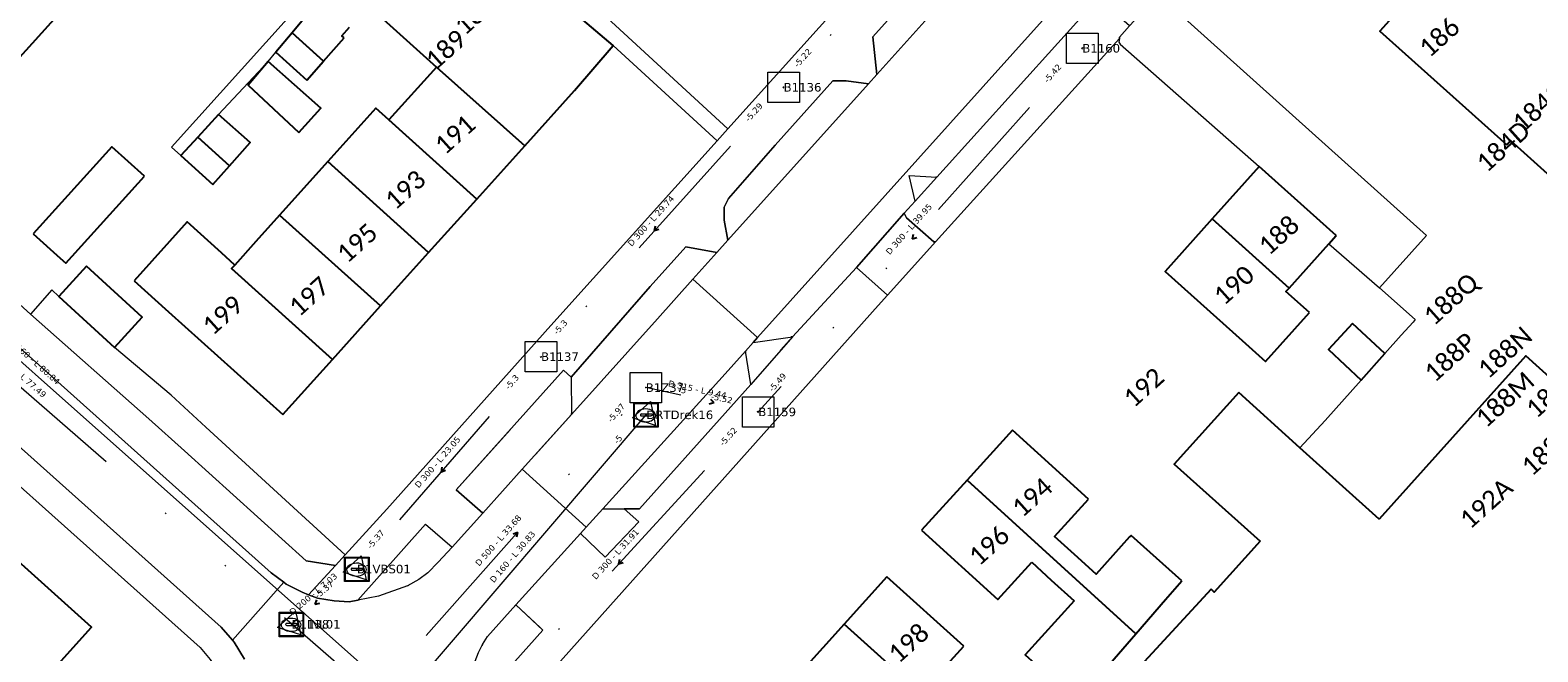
# Model space of a CAD drawing. Header units: metres. Extents: x 113074 to 114313, y 482627 to 483855.
# Tile 16 of 78: x 113341 to 113465, y 483302 to 483353. Entities that reach past the tile are written whole.
import ezdxf
from ezdxf.enums import TextEntityAlignment as Align

# ---------------------------------------------------------------- set-up
doc = ezdxf.new("R2010")
doc.units = ezdxf.units.M
doc.header["$MEASUREMENT"] = 0
doc.linetypes.add('DGN Style 2', pattern=[50.429501, 30.257701, -20.1718])
doc.linetypes.add('DGN Style 6', pattern=[30.473618, 0.016022, -6.408752, 11.215317, -6.408752, 0.016022, -6.408752])
for name, color, linetype, lineweight in [('BGT-Lijnen - BTD Groenvoorziening  heesters (v)', 94, 'Continuous', 13), ('BGT-Lijnen - Huisnummer overig (t)', 252, 'Continuous', 13), ('BGT-Lijnen - IMKL   Bijzondere knoop (p)', 252, 'Continuous', 13), ('BGT-Lijnen - OTD Open verharding  betonstraatstenen(v)', 7, 'Continuous', 13), ('BGT-Lijnen - PND grondvlak pand (v_mv)', 1, 'Continuous', 13), ('BGT-Lijnen - WGD Inrit (v)', 7, 'Continuous', 13), ('BGT-Lijnen - WGD Parkeervlak (v)', 7, 'Continuous', 13), ('BGT-Lijnen - WGD Rijbaan - Lokale weg (v)', 7, 'Continuous', 13), ('BGT-Lijnen - WGD Rijbaan - Lokale weg verkeersdrempel (v)', 7, 'Continuous', 13), ('BGT-Lijnen - WGD Voetpad (v)', 7, 'Continuous', 13), ('BGT-Lijnen - XXX Brandgang OTD (v)', 7, 'Continuous', 13), ('BGT-Lijnen - XXX Haagvoet BTD (v)', 211, 'Continuous', 13), ('Riolering - BOBs', 7, 'Continuous', 13), ('Riolering - Drainage', 254, 'Continuous', 13), ('Riolering - Gemengd riool', 7, 'Continuous', 13), ('Riolering - KNOOP_NUMMER', 7, 'Continuous', 13), ('Riolering - KNOOP_RIOOLPUT', 7, 'Continuous', 13), ('Riolering - Leidingtekst', 7, 'Continuous', 13), ('Riolering - Level 63', 7, 'Continuous', 13), ('Riolering - RIO-KNP', 4, 'Continuous', 13), ('Riolering - Stroomrichting', 7, 'Continuous', 13)]:
    doc.layers.add(name, color=color, linetype=linetype, lineweight=lineweight)
doc.styles.add('Style-Calibri', font='calibri.ttf')
doc.styles.add('Style-Verdana', font='verdana.ttf')

# ---------------------------------------------------------------- blocks, each defined once
blk = doc.blocks.new('IMKL Bijzondere knoop')
at = {"layer": 'BGT-Lijnen - IMKL   Bijzondere knoop (p)', "linetype": 'Continuous', "lineweight": 13}
for p, q in [((-39, 8), (39, 8)), ((-39, -9), (39, -9))]:
    blk.add_line(p, q, dxfattribs=at)
blk.add_arc((-40, -1), 8.3, 79.3818, 280.6182, dxfattribs=at)
at = {"layer": 'BGT-Lijnen - IMKL   Bijzondere knoop (p)', "linetype": 'Continuous', "lineweight": 13, "extrusion": (0, 0, -1)}
blk.add_arc((-41, -1), 8.42, 75.8538, 284.1462, dxfattribs=at)
at = {"layer": 'BGT-Lijnen - IMKL   Bijzondere knoop (p)', "linetype": 'Continuous', "lineweight": 13}
blk.add_ellipse((-4, -5), major_axis=(-79.3, -0.2), ratio=0.699465, dxfattribs=at)
for points in [[(-101, 98), (99, 98), (99, -102), (-101, -102)], [(-95, 92), (92, 92), (92, -96), (-95, -96)]]:
    blk.add_3dface(points, dxfattribs=at)
blk = doc.blocks.new('CDE bijzonder')
at = {"layer": 'Riolering - RIO-KNP', "color": 172}
for p, q in [((-1.14, -0.26), (0.34, 1.08)), ((0.34, 1.08), (0.76, -0.88)), ((0.76, -0.88), (-1.14, -0.26))]:
    blk.add_line(p, q, dxfattribs=at)
blk.add_3dface([(-1.14, -0.26), (0.34, 1.08), (0.76, -0.88)], dxfattribs=at)
blk = doc.blocks.new('rioput')
at = {"layer": 'Riolering - Level 63', "linetype": 'Continuous', "lineweight": 13}
blk.add_3dface([(-1.29, 1.24), (1.29, 1.24), (1.29, -1.24), (-1.29, -1.24)], dxfattribs=at)

msp = doc.modelspace()

# ---------------------------------------------------------------- linework, layer by layer
at = {"layer": 'BGT-Lijnen - BTD Groenvoorziening  heesters (v)', "linetype": 'DGN Style 2', "lineweight": 13, "flags": 128}
for points in [[(113342.98, 483331.57), (113341.22, 483329.6), (113350.93, 483321.01)], [(113348.12, 483326.85), (113343.54, 483331.05), (113342.98, 483331.57)], [(113355.6, 483320.32), (113352.76, 483322.93), (113348.12, 483326.85)], [(113350.93, 483321.01), (113353.85, 483318.38), (113363.84, 483309.35)], [(113367.02, 483309.84), (113355.6, 483320.32)], [(113363.84, 483309.35), (113366.23, 483308.98), (113367.02, 483309.84)]]:
    msp.add_lwpolyline(points, dxfattribs=at)
at = {"layer": 'BGT-Lijnen - OTD Open verharding  betonstraatstenen(v)', "linetype": 'Continuous', "lineweight": 13, "flags": 128}
for points in [[(113451.92, 483352.81), (113461.83, 483363.86), (113468.66, 483357.73)], [(113435.11, 483357.29), (113433.74, 483355.8), (113455.73, 483336.03)], [(113476.88, 483353.99), (113465.63, 483341.14), (113462.64, 483343.83)], [(113462.64, 483343.83), (113462.32, 483343.48), (113451.92, 483352.81)], [(113455.73, 483336.03), (113451.87, 483331.74), (113454.82, 483329.16)], [(113454.82, 483329.16), (113454.63, 483328.94), (113453.67, 483327.86)], [(113453.67, 483327.86), (113452.33, 483326.36), (113450.39, 483324.18)], [(113445.36, 483318.62), (113451.85, 483312.78), (113463.89, 483326.17)], [(113463.89, 483326.17), (113487.44, 483304.93), (113488.63, 483303.86)], [(113450.39, 483324.18), (113447.43, 483320.86), (113445.36, 483318.62)]]:
    msp.add_lwpolyline(points, dxfattribs=at)
at = {"layer": 'BGT-Lijnen - PND grondvlak pand (v_mv)', "linetype": 'Continuous', "lineweight": 25, "flags": 128}
for points in [[(113461.83, 483363.86), (113451.92, 483352.81), (113462.32, 483343.48)], [(113333.05, 483356.74), (113340.1, 483350.39), (113344.19, 483354.93)], [(113366.7, 483356.91), (113369.06, 483354.78), (113374.53, 483349.85)], [(113385.85, 483347.93), (113389.01, 483351.62), (113383.51, 483356.29)], [(113364.49, 483354.47), (113364.31, 483354.62), (113362.68, 483352.67)], [(113362.68, 483352.67), (113361.35, 483351.09), (113363.89, 483348.77)], [(113363.89, 483348.77), (113365.26, 483350.34), (113362.68, 483352.67)], [(113362.68, 483352.67), (113365.26, 483350.34), (113366.94, 483352.27)], [(113366.94, 483352.27), (113366.77, 483352.42), (113367.39, 483353.13)], [(113360.72, 483350.32), (113359.07, 483348.37), (113363.24, 483344.5)], [(113363.24, 483344.5), (113365.03, 483346.49), (113360.72, 483350.32)], [(113374.53, 483349.85), (113370.62, 483345.52), (113377.83, 483339.02)], [(113374.53, 483349.85), (113381.77, 483343.4), (113385.85, 483347.93)], [(113377.83, 483339.02), (113381.77, 483343.4), (113374.53, 483349.85)], [(113370.62, 483345.52), (113369.55, 483346.48), (113365.6, 483342.1)], [(113356.63, 483345.96), (113354.94, 483344.1), (113357.53, 483341.75)], [(113357.53, 483341.75), (113359.24, 483343.66), (113356.63, 483345.96)], [(113377.83, 483339.02), (113370.62, 483345.52)], [(113354.94, 483344.1), (113353.55, 483342.59), (113356.17, 483340.22)], [(113356.17, 483340.22), (113357.53, 483341.75), (113354.94, 483344.1)], [(113350.57, 483340.9), (113347.89, 483343.31), (113341.45, 483336.17)], [(113462.32, 483343.48), (113462.64, 483343.83), (113465.63, 483341.14)], [(113365.6, 483342.1), (113361.65, 483337.72), (113369.94, 483330.26)], [(113369.94, 483330.26), (113373.88, 483334.64), (113365.6, 483342.1)], [(113365.6, 483342.1), (113373.88, 483334.64), (113377.83, 483339.02)], [(113442, 483341.71), (113438.15, 483337.4), (113444.47, 483331.73)], [(113448.33, 483336.04), (113442, 483341.71)], [(113343.64, 483334.19), (113344.11, 483333.76), (113350.57, 483340.9)], [(113361.65, 483337.72), (113359.71, 483335.56), (113357.98, 483333.62)], [(113365.99, 483325.88), (113369.94, 483330.26), (113361.65, 483337.72)], [(113356.89, 483334.61), (113354.07, 483337.15), (113349.72, 483332.33)], [(113438.15, 483337.4), (113434.29, 483333.1), (113440.61, 483327.43)], [(113444.47, 483331.73), (113438.15, 483337.4)], [(113341.45, 483336.17), (113343.64, 483334.19)], [(113444.47, 483331.73), (113447.73, 483335.37), (113448.33, 483336.04)], [(113357.72, 483333.33), (113357.98, 483333.62), (113356.89, 483334.61)], [(113345.81, 483333.53), (113343.54, 483331.05), (113348.12, 483326.85)], [(113348.12, 483326.85), (113350.39, 483329.33), (113345.81, 483333.53)], [(113357.98, 483333.62), (113357.72, 483333.33), (113365.99, 483325.88)], [(113361.91, 483321.35), (113365.99, 483325.88), (113357.72, 483333.33)], [(113349.72, 483332.33), (113352.55, 483329.78), (113361.91, 483321.35)], [(113446.14, 483329.72), (113444.21, 483331.44), (113444.47, 483331.73)], [(113440.61, 483327.43), (113442.54, 483325.7), (113446.14, 483329.72)], [(113449.68, 483328.82), (113447.7, 483326.68), (113450.39, 483324.18)], [(113450.39, 483324.18), (113452.33, 483326.36), (113449.68, 483328.82)], [(113487.44, 483304.93), (113463.89, 483326.17), (113451.85, 483312.78)], [(113440.33, 483323.15), (113435.05, 483317.29), (113442.08, 483310.96)], [(113451.85, 483312.78), (113445.36, 483318.62), (113440.33, 483323.15)], [(113421.78, 483320.07), (113418.05, 483315.98), (113431.9, 483303.36)], [(113428.01, 483314.4), (113421.78, 483320.07)], [(113431.9, 483303.36), (113418.05, 483315.98), (113414.32, 483311.88)], [(113426.87, 483309.86), (113425.23, 483311.36), (113428.01, 483314.4)], [(113414.32, 483311.88), (113420.58, 483306.17), (113423.37, 483309.23)], [(113431.38, 483311.31), (113428.64, 483308.26), (113426.87, 483309.86)], [(113435.67, 483307.7), (113431.5, 483311.44), (113431.38, 483311.31)], [(113442.08, 483310.96), (113438.32, 483306.79), (113438.07, 483307.02)], [(113338.8, 483295.69), (113346.21, 483303.9), (113339.39, 483310.05)], [(113411.46, 483308.04), (113407.97, 483304.16), (113414.28, 483298.47)], [(113417.78, 483302.36), (113411.46, 483308.04)], [(113423.37, 483309.23), (113424.96, 483307.77), (113426.83, 483306.08)], [(113438.07, 483307.02), (113429.68, 483297.93), (113458.06, 483272.36)], [(113431.9, 483303.36), (113434.34, 483306.17), (113435.67, 483307.7)], [(113426.83, 483306.08), (113422.82, 483301.63), (113425.98, 483298.8)], [(113407.97, 483304.16), (113404.47, 483300.27), (113410.78, 483294.59)], [(113410.78, 483294.59), (113414.28, 483298.47), (113407.97, 483304.16)], [(113425.98, 483298.8), (113427.07, 483297.82), (113431.9, 483303.36)], [(113414.28, 483298.47), (113416.15, 483300.56), (113417.78, 483302.36)]]:
    msp.add_lwpolyline(points, dxfattribs=at)
at = {"layer": 'BGT-Lijnen - WGD Inrit (v)', "linetype": 'Continuous', "lineweight": 13, "flags": 128}
for points in [[(113413.07, 483337.5), (113412.9, 483337.86), (113408.97, 483333.42)], [(113415.46, 483335.51), (113415.32, 483335.52), (113413.07, 483337.5)], [(113412.05, 483331.71), (113415.46, 483335.51)], [(113408.97, 483333.42), (113411.51, 483331.15), (113412.05, 483331.71)]]:
    msp.add_lwpolyline(points, dxfattribs=at)
at = {"layer": 'BGT-Lijnen - WGD Parkeervlak (v)', "linetype": 'Continuous', "lineweight": 13, "flags": 128}
for points in [[(113422.45, 483362.41), (113419.57, 483362.65), (113410.31, 483352.33)], [(113410.31, 483352.33), (113410.65, 483349.26), (113422.45, 483362.41)], [(113428.79, 483355.52), (113427.15, 483356.97), (113400.86, 483327.66)], [(113413.31, 483340.96), (113415.58, 483340.83), (113428.79, 483355.52)], [(113433.74, 483355.8), (113431.38, 483353.23), (113430.55, 483352.32)], [(113455.73, 483336.03), (113433.74, 483355.8)], [(113430.55, 483352.32), (113430.54, 483352.19), (113430.51, 483351.9)], [(113430.51, 483351.9), (113430.6, 483351.74), (113442, 483341.71)], [(113398.12, 483337.3), (113398.43, 483335.65), (113409.96, 483348.49)], [(113407.05, 483348.72), (113402.32, 483343.46), (113398.47, 483339.08)], [(113409.96, 483348.49), (113408.13, 483348.72), (113407.05, 483348.72)], [(113442, 483341.71), (113448.33, 483336.04), (113447.73, 483335.37)], [(113412.9, 483337.86), (113413.79, 483338.86), (113413.31, 483340.96)], [(113398.47, 483339.08), (113398.12, 483338.37), (113398.12, 483337.3)], [(113403.72, 483327.73), (113408.97, 483333.42), (113412.9, 483337.86)], [(113447.73, 483335.37), (113451.87, 483331.74), (113455.73, 483336.03)], [(113397.53, 483334.65), (113394.97, 483335.1), (113392.06, 483331.85)], [(113392.65, 483329.21), (113395.55, 483332.45), (113397.53, 483334.65)], [(113392.06, 483331.85), (113385.56, 483324.41), (113385.59, 483321.35)], [(113385.59, 483321.35), (113392.65, 483329.21)], [(113400.3, 483323.81), (113399.86, 483326.55), (113397.95, 483324.43)], [(113400.86, 483327.66), (113400.49, 483327.25), (113403.72, 483327.73)], [(113397.95, 483324.43), (113388.16, 483313.61), (113389.92, 483313.61)], [(113389.92, 483313.61), (113391.17, 483313.61), (113400.3, 483323.81)]]:
    msp.add_lwpolyline(points, dxfattribs=at)
at = {"layer": 'BGT-Lijnen - WGD Rijbaan - Lokale weg (v)', "linetype": 'Continuous', "lineweight": 13, "flags": 128}
for points in [[(113400.86, 483327.66), (113427.15, 483356.97), (113437.51, 483368.53)], [(113422.45, 483362.41), (113410.65, 483349.26), (113409.96, 483348.49)], [(113409.96, 483348.49), (113398.43, 483335.65), (113397.53, 483334.65)], [(113362, 483307.59), (113360.97, 483308.38), (113327.52, 483338.28)], [(113321.9, 483335.33), (113336.29, 483322.29), (113356.86, 483303.92)], [(113397.53, 483334.65), (113395.55, 483332.45), (113400.86, 483327.66)], [(113395.55, 483332.45), (113392.65, 483329.21), (113385.59, 483321.35)], [(113400.49, 483327.25), (113400.86, 483327.66), (113395.55, 483332.45)], [(113397.95, 483324.43), (113399.86, 483326.55), (113400.49, 483327.25)], [(113386.81, 483312.11), (113388.16, 483313.61), (113397.95, 483324.43)], [(113385.59, 483321.35), (113381.55, 483316.86), (113386.81, 483312.11)], [(113356.86, 483303.92), (113357.78, 483302.85), (113362, 483307.59)]]:
    msp.add_lwpolyline(points, dxfattribs=at)
at = {"layer": 'BGT-Lijnen - WGD Rijbaan - Lokale weg verkeersdrempel (v)', "linetype": 'Continuous', "lineweight": 13, "flags": 128}
for points in [[(113381.55, 483316.86), (113378.32, 483313.27), (113375.8, 483310.48)], [(113386.35, 483311.6), (113386.81, 483312.11), (113381.55, 483316.86)], [(113375.8, 483310.48), (113374.67, 483309.23), (113373.82, 483308.37)], [(113378.71, 483303.14), (113381.04, 483305.73), (113386.35, 483311.6)], [(113373.82, 483308.37), (113373.08, 483307.82), (113372.15, 483307.31)], [(113362.2, 483307.43), (113362, 483307.59), (113357.78, 483302.85)], [(113364.03, 483306.57), (113363.5, 483306.77), (113362.2, 483307.43)], [(113372.15, 483307.31), (113369.78, 483306.46), (113368.07, 483306.12)], [(113366.14, 483306.07), (113364.75, 483306.3), (113364.03, 483306.57)], [(113368.07, 483306.12), (113367.36, 483305.99), (113366.14, 483306.07)], [(113378.3, 483302.5), (113378.71, 483303.14)], [(113357.78, 483302.85), (113357.93, 483302.68), (113358.78, 483301.29)], [(113377.69, 483301.12), (113377.96, 483301.83), (113378.3, 483302.5)]]:
    msp.add_lwpolyline(points, dxfattribs=at)
at = {"layer": 'BGT-Lijnen - WGD Voetpad (v)', "linetype": 'Continuous', "lineweight": 13, "flags": 128}
for points in [[(113429.33, 483379.09), (113428.65, 483378.33), (113398.43, 483344.79)], [(113410.65, 483349.26), (113410.31, 483352.33), (113419.57, 483362.65)], [(113431.38, 483353.23), (113428.79, 483355.52), (113415.58, 483340.83)], [(113430.54, 483352.19), (113430.55, 483352.32), (113431.38, 483353.23)], [(113415.32, 483335.52), (113415.46, 483335.51), (113430.54, 483352.19)], [(113408.13, 483348.72), (113409.96, 483348.49), (113410.65, 483349.26)], [(113402.32, 483343.46), (113407.05, 483348.72), (113408.13, 483348.72)], [(113305.31, 483346.63), (113327.41, 483327.01), (113355.13, 483302.24)], [(113398.43, 483344.79), (113397.56, 483343.82), (113383.9, 483328.67)], [(113398.12, 483338.37), (113398.47, 483339.08), (113402.32, 483343.46)], [(113415.58, 483340.83), (113413.79, 483338.86), (113412.9, 483337.86)], [(113327.52, 483338.28), (113360.97, 483308.38), (113362, 483307.59)], [(113398.43, 483335.65), (113398.12, 483337.3), (113398.12, 483338.37)], [(113412.9, 483337.86), (113413.07, 483337.5), (113415.32, 483335.52)], [(113394.97, 483335.1), (113397.53, 483334.65), (113398.43, 483335.65)], [(113385.56, 483324.41), (113392.06, 483331.85), (113394.97, 483335.1)], [(113341.22, 483329.6), (113340.35, 483330.37), (113337.52, 483332.89)], [(113408.97, 483333.42), (113403.72, 483327.73), (113400.3, 483323.81)], [(113410.75, 483330.3), (113411.51, 483331.15), (113408.97, 483333.42)], [(113381.04, 483297.02), (113410.75, 483330.3)], [(113353.85, 483318.38), (113350.93, 483321.01), (113341.22, 483329.6)], [(113383.9, 483328.67), (113370.44, 483313.6), (113367.02, 483309.84)], [(113376.14, 483315.19), (113384.94, 483324.98), (113385.56, 483324.41)], [(113400.3, 483323.81), (113391.17, 483313.61), (113389.92, 483313.61)], [(113357.78, 483302.85), (113356.86, 483303.92), (113336.29, 483322.29)], [(113366.23, 483308.98), (113363.84, 483309.35), (113353.85, 483318.38)], [(113375.8, 483310.48), (113378.32, 483313.27), (113376.14, 483315.19)], [(113389.92, 483313.61), (113391.11, 483312.56), (113388.36, 483309.65)], [(113368.07, 483306.12), (113373.61, 483312.35), (113375.8, 483310.48)], [(113388.36, 483309.65), (113386.35, 483311.6), (113381.04, 483305.73)], [(113367.02, 483309.84), (113366.23, 483308.98), (113364.03, 483306.57)], [(113363.5, 483306.77), (113364.03, 483306.57), (113366.23, 483308.98)], [(113362, 483307.59), (113362.2, 483307.43), (113363.5, 483306.77)], [(113364.03, 483306.57), (113364.75, 483306.3), (113366.14, 483306.07)], [(113366.14, 483306.07), (113367.36, 483305.99), (113368.07, 483306.12)], [(113381.04, 483305.73), (113383.25, 483303.67), (113379.12, 483299.03)], [(113355.13, 483302.24), (113355.97, 483301.26), (113356.63, 483300.19)], [(113358.78, 483301.29), (113357.93, 483302.68), (113357.78, 483302.85)]]:
    msp.add_lwpolyline(points, dxfattribs=at)
at = {"layer": 'BGT-Lijnen - XXX Brandgang OTD (v)', "linetype": 'Continuous', "lineweight": 13, "flags": 128}
for points in [[(113421.61, 483420.02), (113379.99, 483373.51), (113352.79, 483343.29)], [(113398.43, 483344.79), (113379.3, 483362.41), (113374.86, 483366.3)], [(113373.92, 483364.93), (113383.51, 483356.29), (113389.01, 483351.62)], [(113362.68, 483352.67), (113364.31, 483354.62), (113364.49, 483354.47)], [(113360.72, 483350.32), (113361.35, 483351.09), (113362.68, 483352.67)], [(113389.01, 483351.62), (113397.56, 483343.82), (113398.43, 483344.79)], [(113354.94, 483344.1), (113356.63, 483345.96), (113360.72, 483350.32)], [(113352.79, 483343.29), (113353.55, 483342.59), (113354.94, 483344.1)]]:
    msp.add_lwpolyline(points, dxfattribs=at)
at = {"layer": 'BGT-Lijnen - XXX Haagvoet BTD (v)', "linetype": 'DGN Style 6', "lineweight": 13, "flags": 128}
for points in [[(113415.58, 483340.83), (113413.31, 483340.96), (113413.79, 483338.86)], [(113413.79, 483338.86), (113415.58, 483340.83)], [(113403.72, 483327.73), (113400.49, 483327.25), (113399.86, 483326.55)], [(113399.86, 483326.55), (113400.3, 483323.81), (113403.72, 483327.73)], [(113384.94, 483324.98), (113376.14, 483315.19), (113378.32, 483313.27)], [(113385.59, 483321.35), (113385.56, 483324.41), (113384.94, 483324.98)], [(113378.32, 483313.27), (113381.55, 483316.86), (113385.59, 483321.35)], [(113388.16, 483313.61), (113386.81, 483312.11), (113386.35, 483311.6)], [(113391.11, 483312.56), (113389.92, 483313.61), (113388.16, 483313.61)], [(113375.8, 483310.48), (113373.61, 483312.35), (113368.07, 483306.12)], [(113386.35, 483311.6), (113388.36, 483309.65), (113391.11, 483312.56)], [(113373.82, 483308.37), (113374.67, 483309.23), (113375.8, 483310.48)], [(113372.15, 483307.31), (113373.08, 483307.82), (113373.82, 483308.37)], [(113368.07, 483306.12), (113369.78, 483306.46), (113372.15, 483307.31)], [(113381.04, 483305.73), (113378.71, 483303.14), (113378.3, 483302.5)], [(113379.12, 483299.03), (113383.25, 483303.67), (113381.04, 483305.73)], [(113378.3, 483302.5), (113377.96, 483301.83), (113377.69, 483301.12)]]:
    msp.add_lwpolyline(points, dxfattribs=at)
at = {"layer": 'Riolering - Drainage', "linetype": 'Continuous', "lineweight": 13, "flags": 128}
for points in [[(113311.26, 483351.64), (113371.67, 483297.92)], [(113371.67, 483297.92), (113391.73, 483321.33)]]:
    msp.add_lwpolyline(points, dxfattribs=at)
at = {"layer": 'Riolering - Gemengd riool', "color": 94, "linetype": 'DGN Style 6', "lineweight": 13, "flags": 128}
for points in [[(113427.5, 483351.4), (113454.3, 483381.2)], [(113423, 483370.5), (113403, 483348.2)], [(113427.5, 483351.4), (113400.92, 483321.57)], [(113311, 483349.3), (113369.37, 483298.34)], [(113403, 483348.2), (113383.1, 483326.1)], [(113383.1, 483326.1), (113368, 483308.68)], [(113369.37, 483298.34), (113391.69, 483323.56)], [(113400.92, 483321.57), (113391.69, 483323.56)], [(113400.92, 483321.57), (113379.36, 483298.05)], [(113368, 483308.68), (113362.63, 483304.15)]]:
    msp.add_lwpolyline(points, dxfattribs=at)
at = {"layer": 'Riolering - KNOOP_RIOOLPUT', "color": 7, "linetype": 'Continuous', "lineweight": 13}
for p in [(113427.5, 483351.4), (113403, 483348.2), (113383.1, 483326.1), (113391.69, 483323.56), (113391.73, 483321.33), (113400.92, 483321.57), (113368, 483308.68), (113362.63, 483304.15), (113362.63, 483304.15)]:
    msp.add_point(p, dxfattribs=at)
at = {"layer": 'Riolering - Stroomrichting', "color": 30, "linetype": 'Continuous', "lineweight": 25, "flags": 128}
for points in [[(113392.46, 483336.8), (113392.38, 483336.41)], [(113392.76, 483336.53), (113392.38, 483336.41)], [(113413.63, 483336.13), (113413.54, 483335.74)], [(113413.92, 483335.86), (113413.54, 483335.74)], [(113396.9, 483322.23), (113397.28, 483322.35)], [(113396.99, 483322.62), (113397.28, 483322.35)], [(113374.97, 483317.03), (113374.9, 483316.63)], [(113375.27, 483316.76), (113374.9, 483316.63)], [(113380.81, 483311.57), (113381.19, 483311.7)], [(113381.11, 483311.31), (113381.19, 483311.7)], [(113389.55, 483309.46), (113389.46, 483309.07)], [(113389.85, 483309.19), (113389.46, 483309.07)], [(113364.69, 483306.15), (113364.55, 483305.77)], [(113364.94, 483305.84), (113364.55, 483305.77)]]:
    msp.add_lwpolyline(points, dxfattribs=at)

# ---------------------------------------------------------------- block references
at = {"layer": 'BGT-Lijnen - IMKL   Bijzondere knoop (p)', "linetype": 'Continuous', "lineweight": 13, "xscale": 0.0100096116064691, "yscale": 0.0100096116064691}
for p in [(113391.73, 483321.33), (113368, 483308.68), (113362.63, 483304.15), (113362.63, 483304.15)]:
    msp.add_blockref('IMKL Bijzondere knoop', p, dxfattribs=at)
at = {"layer": 'Riolering - Level 63', "linetype": 'Continuous', "lineweight": 13}
for p in [(113427.5, 483351.4), (113403, 483348.2), (113383.1, 483326.1), (113391.69, 483323.56), (113400.92, 483321.57)]:
    msp.add_blockref('rioput', p, dxfattribs=at)
at = {"layer": 'Riolering - RIO-KNP', "color": 172}
for p in [(113391.73, 483321.33), (113368, 483308.68), (113362.63, 483304.15), (113362.63, 483304.15)]:
    msp.add_blockref('CDE bijzonder', p, dxfattribs=at)

# ---------------------------------------------------------------- texts
at = {"layer": 'BGT-Lijnen - Huisnummer overig (t)', "linetype": 'Continuous', "lineweight": 13, "style": 'Style-Calibri'}
for s, p in [('189A', (113378.17, 483354.58)), ('186', (113456.79, 483352.3)), ('189', (113375.29, 483351.31)), ('184C', (113464.91, 483346.57)), ('191', (113376.04, 483344.33)), ('184D', (113462.03, 483343.36)), ('193', (113371.96, 483339.8)), ('195', (113368.01, 483335.43)), ('188', (113443.62, 483336.07)), ('190', (113439.94, 483331.97)), ('188Q', (113457.74, 483330.83)), ('197', (113364.08, 483331.05)), ('199', (113356.98, 483329.51)), ('188P', (113457.67, 483326.06)), ('188N', (113462.17, 483326.45)), ('192', (113432.54, 483323.58)), ('188M', (113462.17, 483322.59)), ('188L', (113465.92, 483323.02)), ('188K', (113465.64, 483318.37)), ('194', (113423.39, 483314.57)), ('192A', (113460.63, 483314.07)), ('196', (113419.85, 483310.6)), ('198', (113413.25, 483302.61))]:
    msp.add_text(s, height=1.5, rotation=41.85, dxfattribs=at).set_placement(p, align=Align.MIDDLE_CENTER)
at = {"layer": 'Riolering - BOBs', "color": 7, "linetype": 'Continuous', "lineweight": 13, "style": 'Style-Verdana'}
for s, rotation, p in [('-5.22', 48.1214, (113404.75, 483350.45)), ('-5.42', 48.2939, (113425.25, 483349.18)), ('-5.29', 47.9989, (113400.74, 483345.99)), ('-5.3', 47.9989, (113384.87, 483328.36)), ('-5.3', 49.0755, (113380.9, 483323.86)), ('-5.49', 48.2939, (113402.67, 483323.83)), ('-5', 347.8332, (113394.63, 483323.13)), ('-5.52', 347.8332, (113397.88, 483322.43)), ('-5.97', 48.4866, (113389.45, 483321.33)), ('-5', 49.4205, (113389.6, 483319.15)), ('-5.52', 47.4922, (113398.64, 483319.38)), ('-5.37', 49.0755, (113369.72, 483310.96)), ('-5.37', 40.143, (113365.46, 483306.8))]:
    msp.add_text(s, height=0.5, rotation=rotation, dxfattribs=at).set_placement(p, align=Align.CENTER)
at = {"layer": 'Riolering - KNOOP_NUMMER', "color": 7, "linetype": 'Continuous', "lineweight": 13, "style": 'Style-Verdana'}
for s, p in [('B1160', (113427.5, 483351.4)), ('B1136', (113403, 483348.2)), ('B1137', (113383.1, 483326.1)), ('B1Z37', (113391.69, 483323.56)), ('DRTDrek16', (113391.73, 483321.33)), ('B1159', (113400.92, 483321.57)), ('B1VBS01', (113368, 483308.68)), ('B1138', (113362.63, 483304.15)), ('B1INL01', (113362.63, 483304.15))]:
    msp.add_text(s, height=0.7, dxfattribs=at).set_placement(p, align=Align.MIDDLE_LEFT)
at = {"layer": 'Riolering - Leidingtekst', "color": 7, "linetype": 'Continuous', "lineweight": 13, "style": 'Style-Verdana'}
for s, rotation, p in [('D 300 - L 29.74', 47.9985, (113392.3, 483337.07)), ('D 300 - L 39.95', 48.2974, (113413.46, 483336.4)), ('D 160 - L 80.84', 318.3547, (113341.38, 483325.53)), ('D 1000 - L 77.49', 318.8774, (113340.08, 483324.58)), ('D 315 - L 9.44', 347.8332, (113395.88, 483323.17)), ('D 300 - L 23.05', 49.0806, (113374.8, 483317.29)), ('D 500 - L 33.68', 48.4908, (113379.78, 483310.86)), ('D 160 - L 30.83', 49.4068, (113380.95, 483309.52)), ('D 300 - L 31.91', 47.4896, (113389.39, 483309.73)), ('D 200 - L 7.03', 40.1502, (113364.58, 483306.45))]:
    msp.add_text(s, height=0.5, rotation=rotation, dxfattribs=at).set_placement(p, align=Align.CENTER)

doc.saveas('drawing.dxf')
